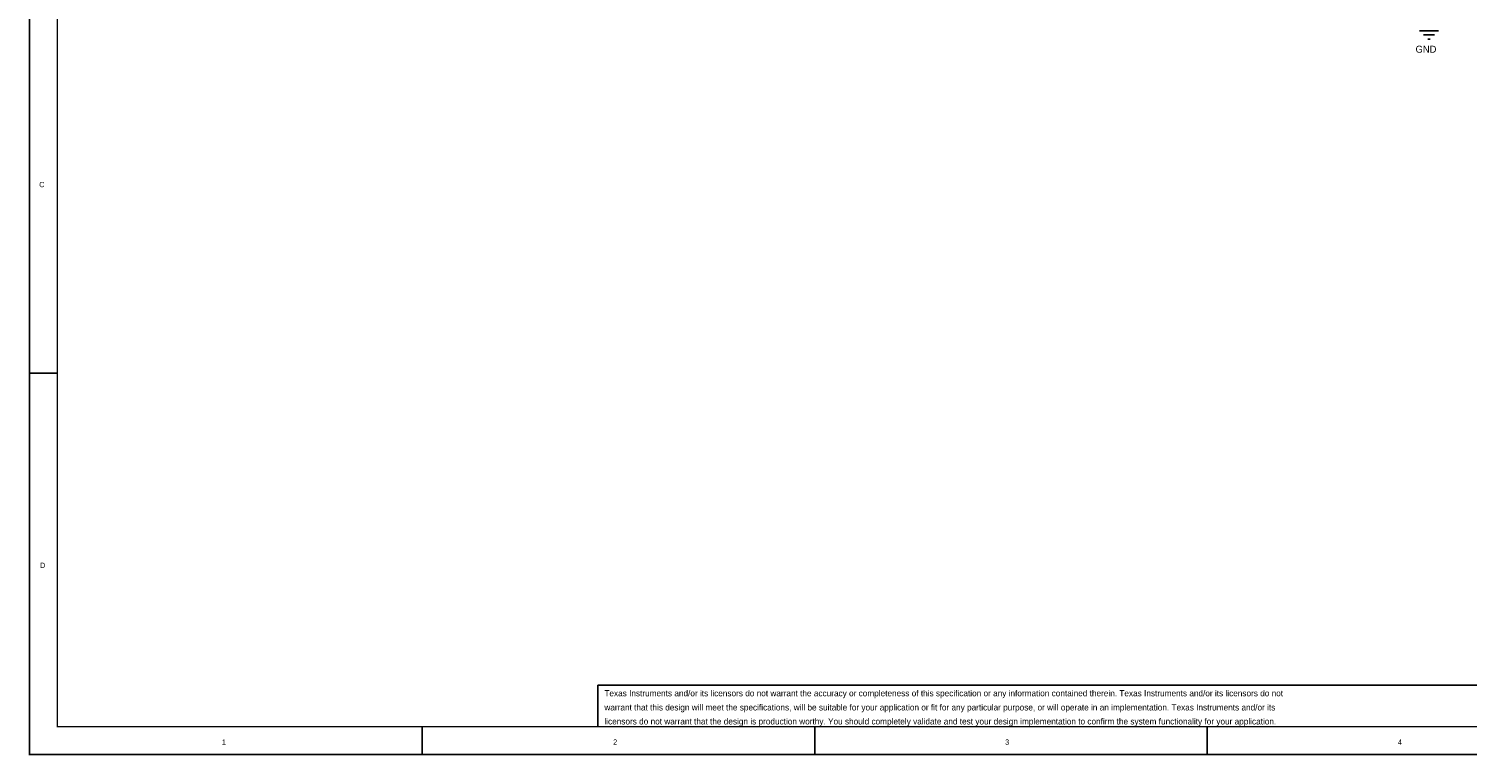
# Model space of a CAD drawing. Header units: inches. Extents: x 0 to 17, y 0 to 11.
# Tile 1 of 48: x 0 to 10.4, y 0 to 5.2. Entities that reach past the tile are written whole.
import ezdxf

# ---------------------------------------------------------------- set-up
doc = ezdxf.new("R2010")
doc.units = ezdxf.units.IN
doc.header["$MEASUREMENT"] = 0
doc.layers.add('Sheet', color=255, linetype='Continuous')

msp = doc.modelspace()

# ---------------------------------------------------------------- linework, layer by layer
at = {"layer": 'Sheet'}
for points in [[(0.001, 11, 0.0118, 0.0118, 0), (17, 11, 0.0118, 0.0118, 0), (17, 0, 0.0118, 0.0118, 0), (0.001, 0, 0.0118, 0.0118, 0), (0.001, 11, 0.0118, 0.0118, 0)], [(0.001, 11, 0.0039, 0.0039, 0), (0.001, 0, 0.0039, 0.0039, 0), (17, 0, 0.0039, 0.0039, 0), (17, 11, 0.0039, 0.0039, 0), (0.001, 11, 0.0039, 0.0039, 0), (0.001, 11, 0.0039, 0.0039, 0)], [(0.201, 10.799, 0.0118, 0.0118, 0), (16.8, 10.799, 0.0118, 0.0118, 0), (16.8, 0.2, 0.0118, 0.0118, 0), (0.201, 0.2, 0.0118, 0.0118, 0), (0.201, 10.799, 0.0118, 0.0118, 0)], [(0.201, 10.799, 0.0039, 0.0039, 0), (0.201, 0.2, 0.0039, 0.0039, 0), (16.8, 0.2, 0.0039, 0.0039, 0), (16.8, 10.799, 0.0039, 0.0039, 0), (0.201, 10.799, 0.0039, 0.0039, 0), (0.201, 10.799, 0.0039, 0.0039, 0)]]:
    msp.add_lwpolyline(points, format="xyseb", close=True, dxfattribs=at)
for points in [[(10.03, 5.22, 0.0118, 0.0118, 0), (10.17, 5.22, 0.0118, 0.0118, 0)], [(10.06, 5.19, 0.0118, 0.0118, 0), (10.14, 5.19, 0.0118, 0.0118, 0)], [(10.09, 5.16, 0.0118, 0.0118, 0), (10.11, 5.16, 0.0118, 0.0118, 0)], [(0.001, 2.75, 0.0118, 0.0118, 0), (0.201, 2.75, 0.0118, 0.0118, 0)], [(4.101, 0.5, 0.0118, 0.0118, 0), (11.6, 0.5, 0.0118, 0.0118, 0)], [(4.101, 0.5, 0.0118, 0.0118, 0), (4.101, 0.2, 0.0118, 0.0118, 0)], [(2.834, 0, 0.0118, 0.0118, 0), (2.834, 0.2, 0.0118, 0.0118, 0)], [(5.667, 0, 0.0118, 0.0118, 0), (5.667, 0.2, 0.0118, 0.0118, 0)], [(8.5, 0, 0.0118, 0.0118, 0), (8.5, 0.2, 0.0118, 0.0118, 0)]]:
    msp.add_lwpolyline(points, format="xyseb", dxfattribs=at)

# ---------------------------------------------------------------- texts
for s, height, p in [('GND', 0.0507, (10.003, 5.062)), ('C', 0.0381, (0.07, 4.092)), ('D', 0.0381, (0.076, 1.345)), ('Texas Instruments and/or its licensors do not warrant the accuracy or completeness of this specification or any information contained therein. Texas Instruments and/or its licensors do not ', 0.044406, (4.149, 0.419)), ('warrant that this design will meet the specifications, will be suitable for your application or fit for any particular purpose, or will operate in an implementation. Texas Instruments and/or its ', 0.044406, (4.149, 0.317)), ('licensors do not warrant that the design is production worthy. You should completely validate and test your design implementation to confirm the system functionality for your application.', 0.044406, (4.149, 0.216)), ('1', 0.0381, (1.389, 0.07)), ('2', 0.0381, (4.212, 0.07)), ('3', 0.0381, (7.041, 0.07)), ('4', 0.0381, (9.876, 0.07))]:
    msp.add_text(s, height=height, dxfattribs=at).set_placement(p)

doc.saveas('drawing.dxf')
